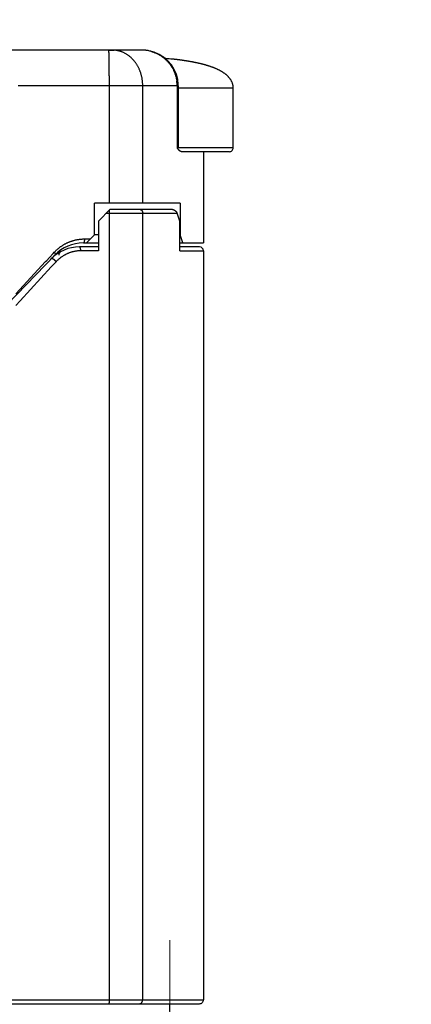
# Model space of a CAD drawing. Header units: millimetres. Extents: x 0 to 594, y 0 to 420.
# Tile 76 of 118: x 309 to 319, y 246 to 271. Entities that reach past the tile are written whole.
import ezdxf

# ---------------------------------------------------------------- set-up
doc = ezdxf.new("R2010")
doc.units = ezdxf.units.MM
doc.header["$LTSCALE"] = 0.257233
doc.linetypes.add('CENTER', pattern=[50.8, 31.75, -6.35, 6.35, -6.35])
doc.layers.add('NoLayerName_001', color=7, linetype='Continuous')
doc.styles.get("Standard").update_dxf_attribs({"font": 'txt', "bigfont": 'extfont2'})
doc.dimstyles.get("Standard").update_dxf_attribs({"dimtxt": 2.5, "dimasz": 2.5, "dimexe": 1, "dimexo": 1, "dimtad": 1, "dimdec": 3, "dimzin": 0, "dimdsep": 46, "dimtxsty": 'Standard', "dimcen": 2.5, "dimadec": 3, "dimazin": 0, "dimtfac": 0.75, "dimtdec": 3, "dimtmove": 0, "dimatfit": 3, "dimfxl": 1, "dimarcsym": 0})

# ---------------------------------------------------------------- blocks, each defined once
blk = doc.blocks.new('_OPEN30')
at = {"color": 0, "linetype": 'ByBlock', "lineweight": -2}
for p, q in [((-1, 0.267949), (0, 0)), ((0, 0), (-1, -0.267949)), ((0, 0), (-1, 0))]:
    blk.add_line(p, q, dxfattribs=at)
blk = doc.blocks.new('*D52')
at = {"layer": 'Defpoints', "color": 0}
for p in [(289.633, 274.916), (289.633, 223.885), (357.133, 223.952)]:
    blk.add_point(p, dxfattribs=at)
at = {"layer": 'NoLayerName_001', "color": 0, "linetype": 'Continuous', "lineweight": 13}
for p, q in [((289.633, 225.299), (289.633, 276.33)), ((357.133, 225.366), (357.133, 276.33)), ((355.012, 274.916), (291.754, 274.916))]:
    blk.add_line(p, q, dxfattribs=at)
at = {"layer": 'NoLayerName_001', "color": 0, "lineweight": 13, "xscale": 2.121340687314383, "yscale": 2.121340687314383, "zscale": 2.121340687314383, "rotation": 180}
blk.add_blockref('_OPEN30', (289.633, 274.916), dxfattribs=at)
at = {"layer": 'NoLayerName_001', "color": 0, "lineweight": 13, "xscale": 2.121340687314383, "yscale": 2.121340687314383, "zscale": 2.121340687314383}
blk.add_blockref('_OPEN30', (357.133, 274.916), dxfattribs=at)
at = {"layer": 'NoLayerName_001', "color": 0, "lineweight": 13, "insert": (323.383, 278.805), "char_height": 4.94979, "attachment_point": 5}
blk.add_mtext('\\W0.8000;ＬＭ', dxfattribs=at)
blk = doc.blocks.new('*D69')
at = {"layer": 'Defpoints', "color": 0}
for p in [(262.133, 293.661), (262.133, 221.952), (387.133, 200.452)]:
    blk.add_point(p, dxfattribs=at)
at = {"layer": 'NoLayerName_001', "color": 0, "linetype": 'Continuous', "lineweight": 13}
for p, q in [((262.133, 223.366), (262.133, 295.075)), ((387.133, 201.866), (387.133, 295.075)), ((385.012, 293.661), (264.254, 293.661))]:
    blk.add_line(p, q, dxfattribs=at)
at = {"layer": 'NoLayerName_001', "color": 0, "lineweight": 13, "xscale": 2.121340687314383, "yscale": 2.121340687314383, "zscale": 2.121340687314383, "rotation": 180}
blk.add_blockref('_OPEN30', (262.133, 293.661), dxfattribs=at)
at = {"layer": 'NoLayerName_001', "color": 0, "lineweight": 13, "xscale": 2.121340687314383, "yscale": 2.121340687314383, "zscale": 2.121340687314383}
blk.add_blockref('_OPEN30', (387.133, 293.661), dxfattribs=at)
at = {"layer": 'NoLayerName_001', "color": 0, "lineweight": 13, "insert": (324.633, 297.55), "char_height": 4.9498, "attachment_point": 5}
blk.add_mtext('\\W0.8000;Ｌ', dxfattribs=at)
blk = doc.blocks.new('*D70')
at = {"layer": 'Defpoints', "color": 0}
for p in [(262.133, 284.227), (357.133, 223.952), (262.133, 221.952)]:
    blk.add_point(p, dxfattribs=at)
at = {"layer": 'NoLayerName_001', "color": 0, "linetype": 'Continuous', "lineweight": 13}
for p, q in [((262.133, 223.366), (262.133, 285.641)), ((357.133, 225.366), (357.133, 285.641)), ((355.012, 284.227), (264.254, 284.227))]:
    blk.add_line(p, q, dxfattribs=at)
at = {"layer": 'NoLayerName_001', "color": 0, "lineweight": 13, "xscale": 2.121340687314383, "yscale": 2.121340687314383, "zscale": 2.121340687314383, "rotation": 180}
blk.add_blockref('_OPEN30', (262.133, 284.227), dxfattribs=at)
at = {"layer": 'NoLayerName_001', "color": 0, "lineweight": 13, "xscale": 2.121340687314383, "yscale": 2.121340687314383, "zscale": 2.121340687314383}
blk.add_blockref('_OPEN30', (357.133, 284.227), dxfattribs=at)
at = {"layer": 'NoLayerName_001', "color": 0, "lineweight": 13, "insert": (309.633, 288.116), "char_height": 4.94979, "attachment_point": 5}
blk.add_mtext('\\W0.8000;ＬＬ', dxfattribs=at)

msp = doc.modelspace()

# ---------------------------------------------------------------- linework, layer by layer
at = {"layer": 'NoLayerName_001', "color": 7, "linetype": 'Continuous', "lineweight": 25}
for p, q in [((310.9959, 270.0513), (307.8768, 270.0513)), ((310.9957, 270.0513), (311.08, 270.0513)), ((311.08, 270.0513), (310.9957, 270.0513)), ((311.0801, 270.0513), (310.9959, 270.0513)), ((311.0735, 270.0513), (310.9959, 270.0513)), ((311.08, 270.0513), (311.1329, 270.0513)), ((311.1329, 270.0513), (311.08, 270.0513)), ((311.1868, 270.0513), (311.0801, 270.0513)), ((311.1869, 270.0513), (311.0801, 270.0513)), ((311.821, 270.0513), (311.1329, 270.0513)), ((311.821, 270.0513), (311.1868, 270.0513)), ((311.821, 270.0513), (311.1869, 270.0513)), ((312.419, 269.8367), (312.3866, 269.865)), ((312.5764, 269.8236), (312.4317, 269.8357)), ((312.6417, 269.8179), (312.5764, 269.8236)), ((312.6441, 269.8177), (312.6417, 269.8179)), ((312.7485, 269.1513), (312.7481, 269.1786)), ((312.7486, 269.1513), (312.7486, 267.5875)), ((314.1329, 267.5875), (314.1329, 269.0875)), ((312.7294, 267.5727), (312.7176, 267.5875)), ((314.0329, 267.4875), (312.8302, 267.4875)), ((313.3829, 267.4875), (313.3829, 265.1875)), ((312.7972, 266.1875), (310.6329, 266.1875)), ((310.6329, 265.3875), (310.6329, 266.1875)), ((310.7329, 265.7375), (311.0329, 266.0375)), ((311.0329, 266.0375), (312.5724, 266.0375)), ((312.7972, 266.1875), (312.7972, 265.3875)), ((310.7329, 265.7375), (310.7329, 264.9875)), ((312.7886, 264.9875), (312.7886, 265.7375)), ((310.4329, 265.1875), (310.6329, 265.3875)), ((310.7329, 265.3875), (310.6329, 265.3875)), ((312.7972, 265.3875), (312.7886, 265.3875)), ((310.7329, 265.0875), (310.2574, 265.0875)), ((310.354, 265.1875), (310.7329, 265.1875)), ((312.7886, 265.1875), (313.3829, 265.1875)), ((313.2829, 265.0875), (312.7886, 265.0875)), ((313.3829, 264.9875), (313.3829, 246.1013)), ((299.4329, 254.318), (309.6346, 264.8822)), ((309.6329, 264.8673), (309.6329, 264.8822)), ((295.985, 246.0013), (313.2828, 246.0013)), ((312.5329, 245.8013), (312.5329, 246.0013))]:
    msp.add_line(p, q, dxfattribs=at)
at = {"layer": 'NoLayerName_001', "color": 8, "linetype": 'Continuous', "lineweight": 25}
for p, q in [((312.4324, 269.8356), (312.4317, 269.8357)), ((312.6274, 269.8191), (312.6056, 269.821)), ((312.6441, 269.8177), (312.6274, 269.8191)), ((312.7486, 269.1513), (308.7096, 269.1513)), ((311.01, 266.1875), (311.01, 269.1513)), ((311.8519, 266.1875), (311.8519, 269.1513)), ((312.7176, 269.1513), (312.7176, 267.5875)), ((314.1329, 269.0875), (312.7486, 269.0875)), ((314.1329, 267.5875), (312.7176, 267.5875)), ((310.9329, 265.9375), (312.7169, 265.9375)), ((311.01, 246.1013), (311.01, 265.9375)), ((311.8519, 246.1013), (311.8519, 265.9375)), ((310.3817, 265.2875), (310.5329, 265.2875)), ((309.5927, 264.9199), (309.6221, 264.9517)), ((310.7329, 264.9875), (310.289, 264.9875)), ((312.7886, 264.9875), (313.3829, 264.9875)), ((308.6478, 263.9007), (309.4031, 264.7155)), ((309.4031, 264.7155), (309.4303, 264.7448)), ((309.4303, 264.7448), (309.4977, 264.8174)), ((309.4977, 264.8174), (309.5927, 264.9199)), ((309.6675, 264.7127), (309.5467, 264.5824)), ((309.5467, 264.5824), (308.7571, 263.7307)), ((308.7571, 263.7307), (308.6478, 263.6128)), ((296.0857, 246.1013), (313.3829, 246.1013))]:
    msp.add_line(p, q, dxfattribs=at)
at = {"layer": 'NoLayerName_001', "color": 2, "linetype": 'CENTER', "lineweight": 13}
msp.add_line((312.5329, 247.6013), (312.5329, 240.6013), dxfattribs=at)
at = {"layer": 'NoLayerName_001', "color": 7, "linetype": 'Continuous', "lineweight": 25}
for points in [[(312.7481, 269.1786), (312.734, 269.3102), (312.7001, 269.4387), (312.6467, 269.5617), (312.5747, 269.6763), (312.4856, 269.7795), (312.3811, 269.869), (312.2637, 269.9424), (312.1357, 269.9981), (311.9999, 270.0345), (311.8591, 270.0505), (311.821, 270.0513)], [(312.3866, 269.865), (312.2699, 269.9391), (312.1426, 269.9956), (312.0075, 270.033), (311.8672, 270.0502), (311.821, 270.0513)]]:
    msp.add_lwpolyline(points, dxfattribs=at)
at = {"layer": 'NoLayerName_001', "color": 8, "linetype": 'Continuous', "lineweight": 25}
for centre, radius, start, end in [((311.8209, 269.1625), 0.8888, 85.15165, 89.99194), ((311.8203, 269.155), 0.8963, 80.87152, 85.15439), ((311.8206, 269.1569), 0.8943, 75.17176, 80.87455), ((311.8221, 269.163), 0.8881, 74.521, 75.16561), ((311.8838, 263.1012), 6.7568, 85.34316, 85.45873), ((309.9085, 238.8372), 31.101, 85.02494, 85.34528), ((311.8123, 269.1508), 0.9053, 0.03179, 7.41758), ((310.3137, 264.1138), 0.881, 132.26476, 137.17217), ((310.3068, 264.1212), 0.871, 127.09928, 132.26174)]:
    msp.add_arc(centre, radius, start, end, dxfattribs=at)
at = {"layer": 'NoLayerName_001', "color": 7, "linetype": 'Continuous', "lineweight": 25}
for centre, radius, start, end in [((314.0329, 267.5875), 0.1, 269.99997, 0), ((310.2574, 264.0875), 1, 90, 135.99994), ((310.354, 264.1875), 1, 90.00112, 136), ((309.8329, 264.8812), 0.1, 118.1411, 180.00896), ((313.2829, 264.9875), 0.1, 0, 90), ((313.2829, 246.1013), 0.1, 269.98832, 0)]:
    msp.add_arc(centre, radius, start, end, dxfattribs=at)
for centre, major_axis, start_param, end_param in [((302.6329, 262.2125), (0, 10.75), 5.0464762, 5.0662388), ((302.6329, 261.8875), (10.75, 0), 0.3120148, 0.3316266)]:
    msp.add_ellipse(centre, major_axis=major_axis, ratio=1, start_param=start_param, end_param=end_param, dxfattribs=at)
at = {"layer": 'NoLayerName_001', "color": 8, "linetype": 'Continuous', "lineweight": 25}
for points, knots in [([(311.01, 269.1513), (311.0099, 269.1866), (311.0099, 269.2572), (311.0096, 269.3596), (311.0092, 269.455), (311.0086, 269.5397), (311.008, 269.6139), (311.0073, 269.6775), (311.0067, 269.7304), (311.006, 269.7763), (311.0054, 269.8152), (311.0048, 269.8505), (311.0042, 269.8787), (311.0036, 269.9034), (311.0031, 269.9246), (311.0026, 269.9423), (311.0022, 269.9564), (311.0018, 269.967), (311.0015, 269.9776), (311.0011, 269.9881), (311.0006, 269.9987), (311.0001, 270.0093), (310.9996, 270.0199), (310.9988, 270.0305), (310.9984, 270.041), (310.9966, 270.0479), (310.9959, 270.0513)], [0, 0, 0, 0, 0.10594033, 0.21188069, 0.307227, 0.39197929, 0.46613755, 0.52970178, 0.58267198, 0.62504815, 0.66742438, 0.6992064, 0.73098834, 0.7521767, 0.77336525, 0.79455273, 0.80514585, 0.8157393, 0.82633395, 0.83693059, 0.84752726, 0.85811943, 0.86870677, 0.87931737, 0.88988812, 0.90039093, 0.90039093, 0.90039093, 0.90039093]), ([(311.1456, 270.048), (311.1346, 270.0488), (311.1129, 270.051), (311.091, 270.051), (311.0801, 270.0513)], [0, 0, 0, 0, 0.032813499, 0.065587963, 0.065587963, 0.065587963, 0.065587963]), ([(311.8519, 269.1513), (311.8517, 269.1622), (311.8516, 269.1841), (311.85, 269.2169), (311.8474, 269.2496), (311.8438, 269.2823), (311.8392, 269.3149), (311.8335, 269.3474), (311.8268, 269.3796), (311.8191, 269.4117), (311.8103, 269.4435), (311.8004, 269.475), (311.7896, 269.5061), (311.7776, 269.5369), (311.7647, 269.5672), (311.7507, 269.5971), (311.7357, 269.6265), (311.7197, 269.6553), (311.7027, 269.6835), (311.6847, 269.7111), (311.6657, 269.7379), (311.6457, 269.764), (311.6247, 269.7893), (311.6028, 269.8137), (311.58, 269.8373), (311.5562, 269.8599), (311.5315, 269.8816), (311.506, 269.9021), (311.4796, 269.9216), (311.4523, 269.94), (311.4243, 269.9571), (311.3956, 269.9729), (311.3662, 269.9875), (311.3361, 270.0006), (311.3054, 270.0123), (311.2742, 270.0226), (311.2426, 270.0314), (311.2105, 270.0386), (311.1782, 270.0444), (311.1564, 270.0467), (311.1456, 270.048)], [0, 0, 0, 0, 0.0327763, 0.0655956, 0.0984517, 0.1313389, 0.1642517, 0.1971855, 0.2301362, 0.2631004, 0.2960759, 0.3290615, 0.3620571, 0.3950599, 0.4280615, 0.461054, 0.4940307, 0.5269865, 0.5599176, 0.5928222, 0.6257006, 0.6585552, 0.6913908, 0.7242132, 0.7570238, 0.7898249, 0.8226219, 0.8554228, 0.8882338, 0.9210492, 0.9538638, 0.9866756, 1.0194866, 1.0522994, 1.0851139, 1.1179317, 1.150757, 1.1835962, 1.2164431, 1.2492812, 1.2492812, 1.2492812, 1.2492812]), ([(312.0591, 270.0189), (312.0703, 270.0156), (312.0928, 270.0092), (312.1259, 269.9977), (312.1587, 269.9851), (312.1909, 269.9712), (312.2226, 269.956), (312.2537, 269.9396), (312.2841, 269.922), (312.3138, 269.9032), (312.3427, 269.8833), (312.3709, 269.8622), (312.3981, 269.8401), (312.4245, 269.8169), (312.4499, 269.7927), (312.4744, 269.7676), (312.4979, 269.7415), (312.5204, 269.7145), (312.5417, 269.6867), (312.562, 269.6581), (312.5812, 269.6287), (312.5992, 269.5985), (312.616, 269.5677), (312.6316, 269.5362), (312.646, 269.5041), (312.6591, 269.4715), (312.6709, 269.4384), (312.6814, 269.4049), (312.6906, 269.371), (312.6985, 269.3368), (312.7052, 269.3024), (312.7083, 269.2792), (312.71, 269.2677)], [0, 0, 0, 0, 0.0350025, 0.0700528, 0.1051418, 0.1402592, 0.175395, 0.2105387, 0.2456806, 0.2808118, 0.3159303, 0.3510389, 0.3861397, 0.4212345, 0.4563247, 0.4914116, 0.5264969, 0.5615825, 0.5966703, 0.6317619, 0.6668585, 0.7019616, 0.7370726, 0.7721937, 0.8073273, 0.8424706, 0.8776154, 0.9127522, 0.9478709, 0.9829611, 1.0180127, 1.0530158, 1.0530158, 1.0530158, 1.0530158]), ([(311.01, 265.9375), (311.01, 265.9414), (311.0099, 265.9503), (311.0099, 265.963), (311.0099, 265.9745), (311.0098, 265.9834), (311.0097, 265.9911), (311.0096, 265.9987), (311.0095, 266.0064), (311.0094, 266.0115), (311.0094, 266.014)], [0, 0, 0, 0, 0.011468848, 0.026760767, 0.038229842, 0.045875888, 0.053521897, 0.061167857, 0.068813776, 0.076459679, 0.076459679, 0.076459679, 0.076459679]), ([(311.7661, 266.0375), (311.768, 266.0375), (311.7719, 266.0374), (311.7777, 266.0367), (311.7834, 266.0355), (311.789, 266.0339), (311.7944, 266.032), (311.7997, 266.0296), (311.8049, 266.0268), (311.8098, 266.0237), (311.8144, 266.0203), (311.8188, 266.0165), (311.823, 266.0125), (311.8269, 266.0082), (311.8306, 266.0036), (311.8339, 265.9988), (311.837, 265.9938), (311.8398, 265.9886), (311.8423, 265.9833), (311.8446, 265.9778), (311.8465, 265.9722), (311.8481, 265.9665), (311.8495, 265.9608), (311.8506, 265.955), (311.8513, 265.9491), (311.8518, 265.9433), (311.8518, 265.9395), (311.8519, 265.9375)], [0, 0, 0, 0, 0.00577, 0.01156307, 0.01737467, 0.02319712, 0.02902059, 0.03483398, 0.04063164, 0.04642158, 0.05221194, 0.0580088, 0.06381649, 0.06963784, 0.07547501, 0.08133055, 0.08720518, 0.09309747, 0.09900424, 0.10492079, 0.11084117, 0.11675851, 0.12266521, 0.12855325, 0.13441438, 0.14024038, 0.14602334, 0.14602334, 0.14602334, 0.14602334]), ([(309.6221, 264.9517), (309.6286, 264.9585), (309.6416, 264.9724), (309.6618, 264.9924), (309.6825, 265.012), (309.7037, 265.031), (309.7254, 265.0495), (309.7476, 265.0673), (309.7703, 265.0846), (309.7935, 265.1012), (309.817, 265.1172), (309.841, 265.1326), (309.8654, 265.1473), (309.8902, 265.1613), (309.9154, 265.1746), (309.9409, 265.1873), (309.9668, 265.1992), (309.9929, 265.2104), (310.0194, 265.2209), (310.0462, 265.2307), (310.0732, 265.2397), (310.1005, 265.248), (310.128, 265.2555), (310.1557, 265.2622), (310.1836, 265.2681), (310.2116, 265.2733), (310.2398, 265.2777), (310.268, 265.2813), (310.2964, 265.2841), (310.3248, 265.2861), (310.3533, 265.2873), (310.3722, 265.2874), (310.3817, 265.2875)], [0, 0, 0, 0, 0.02844476, 0.05690718, 0.0853834, 0.11386965, 0.14236229, 0.1708579, 0.19935333, 0.2278459, 0.25633479, 0.28482031, 0.3133028, 0.34178276, 0.37026084, 0.39873792, 0.42721509, 0.45569338, 0.4841733, 0.51265537, 0.54114019, 0.56962854, 0.59812139, 0.62661996, 0.65512533, 0.68363519, 0.71214533, 0.74065141, 0.76914903, 0.79763382, 0.82610149, 0.85454794, 0.85454794, 0.85454794, 0.85454794]), ([(310.3712, 265.2092), (310.3711, 265.2088), (310.3708, 265.2079), (310.3703, 265.2065), (310.3698, 265.2052), (310.3693, 265.2039), (310.3687, 265.2026), (310.3681, 265.2013), (310.3675, 265.2), (310.3668, 265.1987), (310.3661, 265.1974), (310.3654, 265.1962), (310.3645, 265.195), (310.3636, 265.1938), (310.3627, 265.1926), (310.3616, 265.1915), (310.3605, 265.1904), (310.3593, 265.1895), (310.3581, 265.1887), (310.3568, 265.1881), (310.3554, 265.1876), (310.3545, 265.1876), (310.354, 265.1875)], [0, 0, 0, 0, 0.001434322, 0.002864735, 0.004292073, 0.005717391, 0.007142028, 0.008567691, 0.009996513, 0.011431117, 0.012874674, 0.014330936, 0.015804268, 0.017299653, 0.018822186, 0.020363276, 0.021900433, 0.02341491, 0.024894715, 0.026337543, 0.027754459, 0.029173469, 0.029173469, 0.029173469, 0.029173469]), ([(310.3817, 265.2875), (310.3817, 265.2862), (310.3817, 265.2836), (310.3816, 265.2796), (310.3815, 265.2757), (310.3814, 265.2717), (310.3812, 265.2677), (310.3809, 265.2638), (310.3806, 265.2598), (310.3803, 265.2559), (310.3799, 265.2519), (310.3795, 265.248), (310.379, 265.244), (310.3784, 265.2401), (310.3778, 265.2362), (310.3772, 265.2323), (310.3764, 265.2284), (310.3756, 265.2245), (310.3747, 265.2206), (310.3736, 265.2168), (310.3725, 265.213), (310.3717, 265.2105), (310.3712, 265.2092)], [0, 0, 0, 0, 0.003961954, 0.007923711, 0.011885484, 0.015847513, 0.019810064, 0.023773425, 0.027737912, 0.031703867, 0.035671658, 0.039641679, 0.043614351, 0.047589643, 0.051565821, 0.055541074, 0.059514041, 0.063483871, 0.067450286, 0.071413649, 0.075375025, 0.079336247, 0.079336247, 0.079336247, 0.079336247]), ([(309.6221, 264.9517), (309.6227, 264.9508), (309.6238, 264.9492), (309.6253, 264.9467), (309.6269, 264.9441), (309.6284, 264.9415), (309.6298, 264.9389), (309.6312, 264.9363), (309.6325, 264.9337), (309.6338, 264.931), (309.635, 264.9283), (309.6361, 264.9256), (309.6372, 264.9229), (309.6382, 264.9201), (309.639, 264.9172), (309.6398, 264.9143), (309.6404, 264.9113), (309.6408, 264.9082), (309.6411, 264.9051), (309.6412, 264.9019), (309.6411, 264.8987), (309.6408, 264.8956), (309.6402, 264.8926), (309.6393, 264.8897), (309.6381, 264.887), (309.6366, 264.8844), (309.6353, 264.883), (309.6346, 264.8822)], [0, 0, 0, 0, 0.002970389, 0.005945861, 0.008923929, 0.011902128, 0.014878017, 0.017849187, 0.02081327, 0.023767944, 0.026711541, 0.02964816, 0.032585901, 0.035534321, 0.038504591, 0.041509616, 0.044564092, 0.047680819, 0.050842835, 0.054019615, 0.05718417, 0.060314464, 0.063395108, 0.06641954, 0.069392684, 0.072333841, 0.075279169, 0.075279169, 0.075279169, 0.075279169]), ([(310.289, 264.9875), (310.28, 264.9874), (310.2618, 264.9873), (310.2347, 264.9859), (310.2075, 264.9836), (310.1805, 264.9805), (310.1535, 264.9765), (310.1266, 264.9716), (310.0999, 264.9658), (310.0734, 264.9592), (310.0472, 264.9517), (310.0211, 264.9434), (309.9954, 264.9342), (309.97, 264.9241), (309.945, 264.9133), (309.9203, 264.9016), (309.896, 264.8892), (309.8721, 264.876), (309.8487, 264.8621), (309.8258, 264.8474), (309.8033, 264.8321), (309.7888, 264.8213), (309.7815, 264.8159)], [0, 0, 0, 0, 0.02716196, 0.05435915, 0.08158748, 0.10884251, 0.13611952, 0.16341368, 0.19072015, 0.21803422, 0.24535141, 0.27266761, 0.29997947, 0.32728559, 0.35458457, 0.38187427, 0.40915189, 0.43641411, 0.4636572, 0.49087709, 0.51806951, 0.5452301, 0.5452301, 0.5452301, 0.5452301]), ([(310.289, 264.9875), (310.289, 264.9886), (310.289, 264.9907), (310.289, 264.9938), (310.2889, 264.997), (310.2888, 265.0001), (310.2886, 265.0032), (310.2885, 265.0064), (310.2882, 265.0095), (310.288, 265.0126), (310.2877, 265.0158), (310.2874, 265.0189), (310.2871, 265.022), (310.2867, 265.0251), (310.2863, 265.0282), (310.2858, 265.0314), (310.2854, 265.0345), (310.2848, 265.0376), (310.2842, 265.0406), (310.2836, 265.0437), (310.2829, 265.0468), (310.2822, 265.0498), (310.2814, 265.0529), (310.2805, 265.0559), (310.2796, 265.0589), (310.2786, 265.0619), (310.2775, 265.0649), (310.2763, 265.0678), (310.275, 265.0706), (310.2737, 265.0734), (310.2722, 265.0761), (310.2704, 265.0788), (310.2684, 265.0814), (310.266, 265.0838), (310.2634, 265.0857), (310.2606, 265.0873), (310.2584, 265.0874), (310.2574, 265.0875)], [0, 0, 0, 0, 0.00313867, 0.00627787, 0.00941751, 0.01255753, 0.01569789, 0.01883852, 0.02197938, 0.02512043, 0.02826164, 0.03140298, 0.03454443, 0.03768599, 0.04082762, 0.0439691, 0.04711024, 0.05025098, 0.05339145, 0.05653193, 0.05967289, 0.062815, 0.06595917, 0.0691065, 0.07225833, 0.07541313, 0.07856313, 0.0817004, 0.08481788, 0.087916, 0.09102746, 0.09420225, 0.09749508, 0.10085145, 0.1041435, 0.1073082, 0.11040368, 0.11040368, 0.11040368, 0.11040368]), ([(309.6675, 264.7127), (309.6666, 264.714), (309.6649, 264.7164), (309.6622, 264.72), (309.6594, 264.7236), (309.6566, 264.7271), (309.6536, 264.7305), (309.6506, 264.7339), (309.6475, 264.7372), (309.6444, 264.7405), (309.6412, 264.7436), (309.6379, 264.7468), (309.6346, 264.7498), (309.6312, 264.7528), (309.6277, 264.7558), (309.6242, 264.7586), (309.6207, 264.7614), (309.617, 264.7641), (309.6134, 264.7667), (309.6096, 264.7692), (309.6058, 264.7717), (309.6019, 264.774), (309.598, 264.7762), (309.594, 264.7783), (309.5899, 264.7803), (309.5858, 264.7821), (309.5816, 264.7838), (309.5774, 264.7854), (309.5731, 264.7867), (309.5687, 264.7878), (309.5642, 264.7886), (309.5596, 264.789), (309.5549, 264.789), (309.5501, 264.7884), (309.5457, 264.7871), (309.5414, 264.7852), (309.5392, 264.7831), (309.5381, 264.7822)], [0, 0, 0, 0, 0.00450992, 0.0090212, 0.01353431, 0.01804957, 0.02256714, 0.02708703, 0.03160912, 0.03613314, 0.0406587, 0.04518527, 0.04971223, 0.05423879, 0.05876417, 0.06328782, 0.06780947, 0.07232915, 0.07684719, 0.08136429, 0.08588145, 0.09040005, 0.09492188, 0.0994485, 0.10397558, 0.10849549, 0.11300147, 0.11748778, 0.12195838, 0.12644375, 0.13099025, 0.1356573, 0.14042924, 0.14519011, 0.14985235, 0.1543887, 0.15886422, 0.15886422, 0.15886422, 0.15886422]), ([(309.6025, 264.8432), (309.602, 264.8428), (309.6012, 264.8421), (309.6, 264.8409), (309.5988, 264.8397), (309.5976, 264.8384), (309.5965, 264.8372), (309.5954, 264.8359), (309.5943, 264.8345), (309.5933, 264.8332), (309.5923, 264.8318), (309.5913, 264.8303), (309.5904, 264.8289), (309.5895, 264.8274), (309.5887, 264.826), (309.5879, 264.8245), (309.5874, 264.8234), (309.5872, 264.8229)], [0, 0, 0, 0, 0.001693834, 0.003391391, 0.005092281, 0.006796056, 0.008502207, 0.010210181, 0.01191938, 0.013629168, 0.015338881, 0.017047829, 0.018755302, 0.020460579, 0.022162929, 0.023861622, 0.025555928, 0.025555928, 0.025555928, 0.025555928]), ([(311.0084, 246.0013), (311.0085, 246.0019), (311.0087, 246.0031), (311.0088, 246.0049), (311.0089, 246.0067), (311.009, 246.0085), (311.0091, 246.0103), (311.0091, 246.0121), (311.0092, 246.014), (311.0092, 246.017), (311.0093, 246.0213), (311.0094, 246.0261), (311.0095, 246.0304), (311.0096, 246.0346), (311.0096, 246.0401), (311.0097, 246.0473), (311.0098, 246.0558), (311.0099, 246.0655), (311.0099, 246.0758), (311.0099, 246.0873), (311.01, 246.0958), (311.01, 246.1007), (311.01, 246.1013)], [0, 0, 0, 0, 0.00182946, 0.00360138, 0.00547013, 0.00727439, 0.00907346, 0.01088559, 0.01270702, 0.01453382, 0.02001037, 0.02546518, 0.02909785, 0.03273293, 0.03819014, 0.04546926, 0.05456506, 0.06365912, 0.07457288, 0.08548741, 0.0982211, 0.10004015, 0.10004015, 0.10004015, 0.10004015]), ([(311.7661, 246.0013), (311.768, 246.0014), (311.7719, 246.0014), (311.7777, 246.0022), (311.7834, 246.0033), (311.789, 246.0049), (311.7944, 246.0069), (311.7997, 246.0093), (311.8049, 246.012), (311.8098, 246.0151), (311.8144, 246.0186), (311.8188, 246.0223), (311.823, 246.0264), (311.8269, 246.0307), (311.8306, 246.0352), (311.8339, 246.04), (311.837, 246.045), (311.8398, 246.0502), (311.8423, 246.0556), (311.8446, 246.0611), (311.8465, 246.0667), (311.8481, 246.0723), (311.8495, 246.0781), (311.8506, 246.0839), (311.8513, 246.0897), (311.8518, 246.0955), (311.8518, 246.0994), (311.8519, 246.1013)], [0, 0, 0, 0, 0.00577, 0.01156307, 0.01737467, 0.02319712, 0.02902059, 0.03483398, 0.04063164, 0.04642158, 0.05221194, 0.0580088, 0.06381649, 0.06963784, 0.07547501, 0.08133055, 0.08720518, 0.09309747, 0.09900424, 0.10492079, 0.11084117, 0.11675851, 0.12266521, 0.12855325, 0.13441438, 0.14024038, 0.14602334, 0.14602334, 0.14602334, 0.14602334])]:
    msp.add_open_spline(points, degree=3, knots=knots, dxfattribs=at)
at = {"layer": 'NoLayerName_001', "color": 7, "linetype": 'Continuous', "lineweight": 25}
for points, knots in [([(312.6869, 269.8128), (312.6796, 269.8136), (312.6648, 269.8154), (312.65, 269.817), (312.6426, 269.8178)], [0, 0, 0, 0, 0.022287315, 0.044574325, 0.044574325, 0.044574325, 0.044574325]), ([(313.5378, 269.6415), (313.5307, 269.6438), (313.5166, 269.6485), (313.4953, 269.6552), (313.474, 269.6617), (313.4526, 269.6681), (313.4312, 269.6743), (313.4098, 269.6803), (313.3882, 269.6862), (313.3667, 269.6919), (313.3451, 269.6974), (313.3235, 269.7028), (313.3018, 269.7081), (313.2801, 269.7132), (313.2584, 269.7182), (313.2367, 269.7231), (313.2149, 269.7279), (313.1931, 269.7325), (313.1713, 269.737), (313.1494, 269.7414), (313.1275, 269.7457), (313.1056, 269.7499), (313.0837, 269.754), (313.0618, 269.758), (313.0399, 269.7619), (313.0179, 269.7657), (312.9959, 269.7694), (312.9739, 269.773), (312.9519, 269.7765), (312.9299, 269.78), (312.9079, 269.7833), (312.8858, 269.7866), (312.8637, 269.7898), (312.8417, 269.7929), (312.8196, 269.796), (312.7975, 269.7989), (312.7754, 269.8018), (312.7533, 269.8047), (312.7312, 269.8074), (312.7091, 269.8102), (312.6943, 269.8119), (312.6869, 269.8128)], [0, 0, 0, 0, 0.02229016, 0.04458135, 0.06687382, 0.08916762, 0.11146259, 0.13375838, 0.15605447, 0.17835016, 0.20064458, 0.22293736, 0.24522885, 0.26751943, 0.28980939, 0.31209897, 0.33438832, 0.35667754, 0.37896667, 0.40125568, 0.4235445, 0.44583301, 0.46812135, 0.49040964, 0.51269801, 0.53498653, 0.55727522, 0.5795641, 0.60185313, 0.62414224, 0.64643135, 0.66872032, 0.69100905, 0.71329759, 0.73558596, 0.75787421, 0.78016234, 0.80245036, 0.82473826, 0.847026, 0.86931356, 0.86931356, 0.86931356, 0.86931356]), ([(314.1329, 269.0875), (314.1327, 269.095), (314.1327, 269.1099), (314.1308, 269.1321), (314.1278, 269.1542), (314.1235, 269.1761), (314.1179, 269.1977), (314.111, 269.219), (314.103, 269.2398), (314.0938, 269.2602), (314.0835, 269.2801), (314.0723, 269.2994), (314.06, 269.318), (314.0469, 269.3361), (314.0329, 269.3535), (314.0182, 269.3702), (314.0028, 269.3864), (313.9868, 269.4019), (313.9703, 269.4169), (313.9533, 269.4313), (313.9358, 269.4452), (313.918, 269.4586), (313.8998, 269.4715), (313.8813, 269.4839), (313.8625, 269.4959), (313.8434, 269.5075), (313.8241, 269.5186), (313.8046, 269.5294), (313.7849, 269.5398), (313.765, 269.5499), (313.7449, 269.5596), (313.7247, 269.569), (313.7043, 269.5781), (313.6839, 269.5869), (313.6633, 269.5954), (313.6426, 269.6037), (313.6218, 269.6117), (313.6009, 269.6195), (313.5799, 269.6271), (313.5589, 269.6344), (313.5448, 269.6391), (313.5378, 269.6415)], [0, 0, 0, 0, 0.0222994, 0.04461269, 0.06692227, 0.08922374, 0.11152777, 0.13384619, 0.15618439, 0.17853717, 0.20089273, 0.22323377, 0.24554347, 0.26783315, 0.29012063, 0.31241436, 0.33471211, 0.35701209, 0.37931818, 0.40162949, 0.42394011, 0.44624284, 0.46854065, 0.49083721, 0.51313352, 0.53542822, 0.55772133, 0.58001466, 0.60230868, 0.62460244, 0.64689438, 0.66918528, 0.69147611, 0.71376706, 0.73605754, 0.75834706, 0.78063629, 0.80292573, 0.82521543, 0.84750509, 0.86979469, 0.86979469, 0.86979469, 0.86979469]), ([(312.78, 267.5147), (312.7791, 267.5156), (312.7772, 267.5174), (312.7745, 267.5201), (312.7718, 267.5229), (312.7691, 267.5256), (312.7665, 267.5284), (312.7639, 267.5313), (312.7613, 267.5341), (312.7588, 267.537), (312.7562, 267.5399), (312.7537, 267.5428), (312.7512, 267.5458), (312.7487, 267.5487), (312.7463, 267.5517), (312.7439, 267.5547), (312.7414, 267.5576), (312.739, 267.5606), (312.7358, 267.5646), (312.7326, 267.5687), (312.7302, 267.5717), (312.7294, 267.5727)], [0, 0, 0, 0, 0.003848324, 0.007697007, 0.011546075, 0.015395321, 0.019244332, 0.023092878, 0.026941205, 0.030789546, 0.03463807, 0.038486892, 0.042336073, 0.046185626, 0.050035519, 0.053885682, 0.057736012, 0.061586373, 0.065436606, 0.073135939, 0.076984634, 0.076984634, 0.076984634, 0.076984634]), ([(312.8302, 267.4875), (312.8292, 267.4876), (312.8273, 267.4876), (312.8244, 267.488), (312.8216, 267.4885), (312.8187, 267.4893), (312.8159, 267.4902), (312.8132, 267.4913), (312.8105, 267.4925), (312.8078, 267.4938), (312.8053, 267.4952), (312.8027, 267.4967), (312.8002, 267.4983), (312.7978, 267.4999), (312.7955, 267.5016), (312.7931, 267.5034), (312.7909, 267.5052), (312.7886, 267.507), (312.7864, 267.5089), (312.7843, 267.5108), (312.7821, 267.5128), (312.7807, 267.5141), (312.78, 267.5147)], [0, 0, 0, 0, 0.002896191, 0.005793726, 0.008701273, 0.011623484, 0.014561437, 0.0175131, 0.020473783, 0.02343655, 0.026392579, 0.029333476, 0.032260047, 0.035175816, 0.038083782, 0.040986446, 0.043885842, 0.046783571, 0.049680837, 0.052578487, 0.055477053, 0.058376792, 0.058376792, 0.058376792, 0.058376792]), ([(312.5724, 266.0375), (312.5754, 266.0374), (312.5815, 266.0374), (312.5906, 266.0363), (312.5997, 266.0347), (312.6087, 266.0325), (312.6175, 266.0297), (312.6262, 266.0264), (312.6348, 266.0226), (312.6431, 266.0183), (312.6513, 266.0136), (312.6592, 266.0084), (312.6668, 266.0028), (312.6741, 265.9969), (312.6811, 265.9906), (312.6876, 265.984), (312.6938, 265.977), (312.6995, 265.9697), (312.7048, 265.9621), (312.7094, 265.9542), (312.7136, 265.9461), (312.7158, 265.9404), (312.7169, 265.9375)], [0, 0, 0, 0, 0.00914525, 0.01830703, 0.02749964, 0.03673202, 0.04600833, 0.05532847, 0.0646887, 0.07408216, 0.0834994, 0.09292889, 0.10235745, 0.11177102, 0.12115694, 0.13050531, 0.13980948, 0.14906662, 0.15827838, 0.16745144, 0.17659818, 0.18573722, 0.18573722, 0.18573722, 0.18573722])]:
    msp.add_open_spline(points, degree=3, knots=knots, dxfattribs=at)

# ---------------------------------------------------------------- dimensions: what is measured, and where the dimension line sits
at = {"layer": 'NoLayerName_001', "color": 3, "linetype": 'Continuous', "lineweight": 13}
for base, p1, p2, text, picture, middle in [((262.1329, 293.6608), (387.1329, 200.4516), (262.1329, 221.9516), '\\W0.8000;Ｌ', '*D69', (324.6329, 293.6608)), ((262.1329, 284.2272), (357.1329, 223.9516), (262.1329, 221.9516), '\\W0.8000;ＬＬ', '*D70', (309.6329, 284.2272)), ((289.6329, 274.916), (357.1329, 223.9516), (289.6329, 223.8846), '\\W0.8000;ＬＭ', '*D52', (323.3829, 274.916))]:
    dim = msp.add_linear_dim(base=base, p1=p1, p2=p2, angle=180, text=text, dimstyle='Standard', override={"dimtxt": 4.949795, "dimasz": 2.121341, "dimexe": 1.414227, "dimexo": 1.414227, "dimgap": 1.414227, "dimzin": 8, "dimblk": 'OPEN30', "dimclrd": 0, "dimclre": 0, "dimclrt": 0, "dimtp": 0, "dimtm": 0, "dimlwd": 13, "dimlwe": 13}, dxfattribs=at)
    dim.commit()
    dim.dimension.update_dxf_attribs({"geometry": picture, "text_midpoint": middle, "dimtype": 160})

doc.saveas('drawing.dxf')
